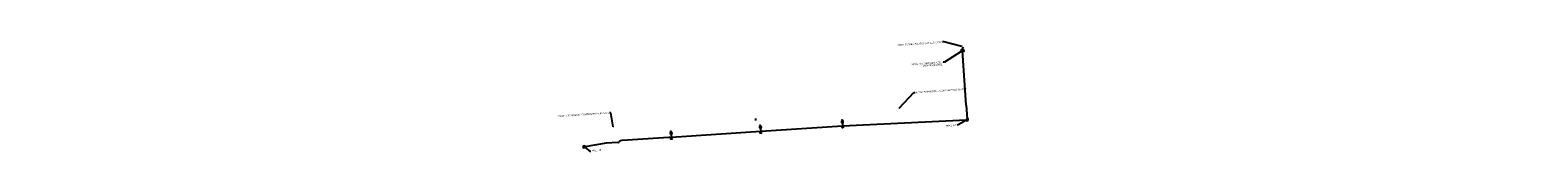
# Model space of a CAD drawing. Header units: feet. Extents: x -492 to 1458453, y -45 to 720768.
# Tile 2 of 2: x 1456224 to 1458453, y 720599 to 720768. Entities that reach past the tile are written whole.
import ezdxf
from ezdxf import colors
from ezdxf.entities.mleader import LeaderData, LeaderLine
from ezdxf.math import Vec2, Vec3

# ---------------------------------------------------------------- set-up
doc = ezdxf.new("R2010")
doc.units = ezdxf.units.FT
doc.header["$MEASUREMENT"] = 0
doc.linetypes.add('conduitpr', pattern=[0])
for name, color, linetype in [('LT_P_Conduit', 3, 'conduitpr'), ('LT_P_Foundation', 7, 'Continuous'), ('LT_P_Poles', 1, 'Continuous'), ('LT_P_PullBox', 1, 'Continuous'), ('SC_Scratch1', 1, 'Continuous'), ('SG_P_PullBox', 1, 'Continuous'), ('SG_P_Text', 7, 'Continuous')]:
    doc.layers.add(name, color=color, linetype=linetype)
doc.styles.add('Slanted-Normal', font='font31.shx', dxfattribs={"height": 0.1})
doc.styles.get("Standard").update_dxf_attribs({"font": 'font31.shx'})

# ---------------------------------------------------------------- blocks, each defined once
blk = doc.blocks.new('*U1135')
at = {"layer": 'LT_P_Poles'}
h = blk.add_hatch(color=256, dxfattribs=at)
h.dxf.hatch_style = 1
edge = h.paths.add_edge_path()
edge.add_arc((0, 0), 1, 0, 360)
h = blk.add_hatch(color=256, dxfattribs=at)
edge = h.paths.add_edge_path()
edge.add_ellipse((4.2, 6.6), major_axis=(-0.92, -1.52), ratio=0.5, start_angle=0, end_angle=360)
blk.add_ellipse((4.2, 6.6, -64.8), major_axis=(-0.92, -1.52), ratio=0.5)
at = {"layer": 'LT_P_Poles', "elevation": -64.8, "flags": 128}
for points in [[(3.2, 5.1), (0.5, 0.8)], [(4.7, 8.9), (5.9, 9.3), (6, 8.1)]]:
    blk.add_lwpolyline(points, dxfattribs=at)
at = {"layer": 'LT_P_Poles'}
blk.add_circle((0, 0, -64.8), 1, dxfattribs=at)
blk = doc.blocks.new('TPB_18 IN')
at = {"layer": 'SG_P_PullBox'}
blk.add_lwpolyline([(1.3, -1.2), (1.2, 1.3), (-1.3, 1.2), (-1.2, -1.3)], close=True, dxfattribs=at)
at = {"layer": 'SG_P_PullBox', "insert": (-1, 0.7), "char_height": 1.25, "attachment_point": 1}
blk.add_mtext_dynamic_manual_height_columns('TR', width=2.503, gutter_width=12.5, heights=[0], dxfattribs=at)

msp = doc.modelspace()

# ---------------------------------------------------------------- linework, layer by layer
at = {"layer": 'LT_P_Conduit'}
for points in [[(1457602.8, 720754), (1457603.8, 720759.3)], [(1457608.2, 720673.3), (1457602.8, 720754)], [(1457304.2, 720634.6), (1457425.2, 720642.7)], [(1457425.2, 720642.7), (1457608.4, 720651.4)], [(1457172.2, 720625.9), (1457304.2, 720634.6)]]:
    msp.add_lwpolyline(points, dxfattribs=at)
at = {"layer": 'LT_P_Conduit', "flags": 128}
msp.add_lwpolyline([(1457608.2, 720673.3), (1457609.6, 720652.8)], dxfattribs=at)
at = {"layer": 'LT_P_Conduit', "elevation": 864.4, "flags": 128}
msp.add_lwpolyline([(1457092.8, 720617.9), (1457076, 720617), (1457044.3, 720611.5)], dxfattribs=at)
msp.add_lwpolyline([(1457092.8, 720617.9, 0.21155), (1457095.6, 720619.4, -0.201689), (1457099.2, 720621.2), (1457168.3, 720625.6), (1457172.2, 720625.9)], format="xyb", dxfattribs=at)
at = {"layer": 'LT_P_Foundation', "color": 1}
msp.add_lwpolyline([(1457600.9, 720752.9), (1457604.9, 720753.1), (1457604.8, 720755.1), (1457600.8, 720754.9)], close=True, dxfattribs=at)
at = {"layer": 'SC_Scratch1', "flags": 128}
msp.add_lwpolyline([(1457297.1, 720650.5), (1457296.9, 720653.5)], dxfattribs=at)

# ---------------------------------------------------------------- block references
at = {"layer": 'LT_P_Poles'}
for p, rotation in [((1457304.3, 720632.6, 865.5), 36.06242925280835), ((1457425.3, 720640.6, 865.5), 35.31681325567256), ((1457172.3, 720623.8, 800.7), 36.0624292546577)]:
    msp.add_blockref('*U1135', p, dxfattribs=dict(at, rotation=rotation))
at = {"layer": 'LT_P_PullBox', "rotation": 3.733704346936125}
msp.add_blockref('TPB_18 IN', (1457609.7, 720651.5), dxfattribs=at)
at = {"layer": 'LT_P_PullBox'}
msp.add_blockref('TPB_18 IN', (1457043, 720611.5), dxfattribs=at)

# ---------------------------------------------------------------- leaders
at = {"layer": 'SG_P_Text'}
ml = msp.add_multileader_mtext('Standard', dxfattribs=at)
ml.set_content('PROP. POWER SOURCE (BY AES OHIO)', color=256, style='Slanted-Normal')
ml.set_leader_properties(color=256, linetype='ByLayer', lineweight=-1)
ml.build(insert=Vec2(0, 0))
ml.multileader.update_dxf_attribs({"dogleg_length": 0.09, "arrow_head_size": 2.5, "scale": 20})
ctx = ml.context
ctx.base_point, ctx.scale, ctx.char_height, ctx.arrow_head_size, ctx.landing_gap_size, ctx.plane_origin, ctx.plane_x_axis, ctx.plane_y_axis = Vec3(1457530.3, 720763.6), 20, 2.5, 2.5, 1.2, Vec3(1457513.1, 720766.9), Vec3(0.997564, 0.069756), Vec3(-0.069756, 0.997564)
ctx.text_align_type = 2
notes = []
notes.append((ctx, [(1, (1, 1, 0), (1457575, 720766.7), (-0.997564, -0.069756), 1.8, [(0, [(1457603.8, 720759.2)], 0, [])])]))
ctx.mtext.insert, ctx.mtext.text_direction, ctx.mtext.rotation, ctx.mtext.width, ctx.mtext.defined_height, ctx.mtext.alignment, ctx.mtext.line_spacing_factor, ctx.mtext.flow_direction = Vec3(1457572, 720767.7), Vec3(0.997564, 0.069756), 0.069813, 41.63, 7.31, 3, 0.84, 5
ml = msp.add_multileader_mtext('Standard', dxfattribs=at)
ml.set_content('PROP. EXPANSION - CONTRACTION JOINT#2', color=256, style='Slanted-Normal')
ml.set_leader_properties(color=256, linetype='ByLayer', lineweight=-1)
ml.build(insert=Vec2(0, 0))
ml.multileader.update_dxf_attribs({"dogleg_length": 0.09, "arrow_head_size": 2.5, "scale": 20})
ctx = ml.context
ctx.base_point, ctx.scale, ctx.char_height, ctx.arrow_head_size, ctx.landing_gap_size, ctx.plane_origin, ctx.plane_x_axis, ctx.plane_y_axis = Vec3(1457532.4, 720691.8), 20, 2.5, 2.5, 1.2, Vec3(1457527.3, 720669.2), Vec3(0.997564, 0.069756), Vec3(-0.069756, 0.997564)
notes.append((ctx, [(0, (1, 1, 0), (1457530.6, 720691.7), (0.997564, 0.069756), 1.8, [(0, [(1457507.5, 720666.6)], 0, [])])]))
ctx.mtext.insert, ctx.mtext.text_direction, ctx.mtext.rotation, ctx.mtext.width, ctx.mtext.line_spacing_factor, ctx.mtext.flow_direction = Vec3(1457533.5, 720693.1), Vec3(0.997564, 0.069756), 0.069813, 46.09, 0.84, 5
ml = msp.add_multileader_mtext('Standard', dxfattribs=at)
ml.set_content('PROP. GROUND MOUNTED \\PPOWER SERVICE', color=256, style='Slanted-Normal')
ml.set_leader_properties(color=256, linetype='ByLayer', lineweight=-1)
ml.build(insert=Vec2(0, 0))
ml.multileader.update_dxf_attribs({"dogleg_length": 0.09, "arrow_head_size": 2.5, "scale": 20})
ctx = ml.context
ctx.base_point, ctx.scale, ctx.char_height, ctx.arrow_head_size, ctx.landing_gap_size, ctx.plane_origin, ctx.plane_x_axis, ctx.plane_y_axis = Vec3(1457526.5, 720733.2), 20, 2.5, 2.5, 1.2, Vec3(1457503.5, 720740.2), Vec3(0.997564, 0.069756), Vec3(-0.069756, 0.997564)
ctx.text_align_type = 2
notes.append((ctx, [(1, (1, 1, 0), (1457575.8, 720736.6), (-0.997564, -0.069756), 1.8, [(0, [(1457602.8, 720754)], 0, [])])]))
ctx.mtext.insert, ctx.mtext.text_direction, ctx.mtext.rotation, ctx.mtext.alignment, ctx.mtext.line_spacing_factor, ctx.mtext.flow_direction = Vec3(1457572.7, 720737.7), Vec3(0.997564, 0.069756), 0.069813, 3, 0.84, 5
ml = msp.add_multileader_mtext('Standard', dxfattribs=at)
ml.set_content('PROP. EXPANSION - CONTRACTION JOINT#1', color=256, style='Slanted-Normal')
ml.set_leader_properties(color=256, linetype='ByLayer', lineweight=-1)
ml.build(insert=Vec2(0, 0))
ml.multileader.update_dxf_attribs({"dogleg_length": 0.09, "arrow_head_size": 2.5, "scale": 20})
ctx = ml.context
ctx.base_point, ctx.scale, ctx.char_height, ctx.arrow_head_size, ctx.landing_gap_size, ctx.plane_origin, ctx.plane_x_axis, ctx.plane_y_axis = Vec3(1457037, 720658.8), 20, 2.5, 2.5, 1.2, Vec3(1457106, 720641.3), Vec3(0.997564, 0.069756), Vec3(-0.069756, 0.997564)
ctx.text_align_type = 2
notes.append((ctx, [(1, (1, 1, 0), (1457082.5, 720662), (-0.997564, -0.069756), 1.8, [(0, [(1457086.3, 720638.7)], 0, [])])]))
ctx.mtext.insert, ctx.mtext.text_direction, ctx.mtext.rotation, ctx.mtext.width, ctx.mtext.alignment, ctx.mtext.line_spacing_factor, ctx.mtext.flow_direction = Vec3(1457079.4, 720663.1), Vec3(0.997564, 0.069756), 0.069813, 42.87, 3, 0.84, 5
ml = msp.add_multileader_mtext('Standard', dxfattribs=at)
ml.set_content('PBx2, 18"', color=256, style='Slanted-Normal')
ml.set_leader_properties(color=256, linetype='ByLayer', lineweight=-1)
ml.build(insert=Vec2(0, 0))
ml.multileader.update_dxf_attribs({"dogleg_length": 0.09, "arrow_head_size": 2.5, "scale": 20})
ctx = ml.context
ctx.base_point, ctx.scale, ctx.char_height, ctx.arrow_head_size, ctx.landing_gap_size, ctx.plane_origin, ctx.plane_x_axis, ctx.plane_y_axis = Vec3(1457574.8, 720642), 20, 2.5, 2.5, 1.2, Vec3(1457509.5, 720658), Vec3(0.996195, 0.087156), Vec3(-0.087156, 0.996195)
ctx.text_align_type = 2
notes.append((ctx, [(1, (1, 1, 0), (1457596.3, 720643.9), (-0.996195, -0.087156), 1.8, [(0, [(1457609.7, 720651.5)], 0, [])])]))
ctx.mtext.insert, ctx.mtext.text_direction, ctx.mtext.rotation, ctx.mtext.alignment, ctx.mtext.flow_direction = Vec3(1457593.2, 720645.1), Vec3(0.996195, 0.087156), 0.087266, 3, 5
ml = msp.add_multileader_mtext('Standard', dxfattribs=at)
ml.set_content('PBx1, 18"', color=256, style='Slanted-Normal')
ml.set_leader_properties(color=256, linetype='ByLayer', lineweight=-1)
ml.build(insert=Vec2(0, 0))
ml.multileader.update_dxf_attribs({"dogleg_length": 0.09, "arrow_head_size": 2.5, "scale": 20})
ctx = ml.context
ctx.base_point, ctx.scale, ctx.char_height, ctx.arrow_head_size, ctx.landing_gap_size, ctx.plane_origin, ctx.plane_x_axis, ctx.plane_y_axis = Vec3(1457053.3, 720605.3), 20, 2.5, 2.5, 1.2, Vec3(1456950.4, 720618.6), Vec3(0.996195, 0.087156), Vec3(-0.087156, 0.996195)
notes.append((ctx, [(0, (1, 1, 0), (1457051.5, 720605.1), (0.996195, 0.087156), 1.8, [(0, [(1457043, 720611.5)], 0, [])])]))
ctx.mtext.insert, ctx.mtext.text_direction, ctx.mtext.rotation, ctx.mtext.flow_direction = Vec3(1457054.3, 720606.9), Vec3(0.996195, 0.087156), 0.087266, 5
for ctx, leaders in notes:
    for number, flags, end, landing, length, lines in leaders:
        leader = LeaderData()
        leader.index, (leader.has_last_leader_line, leader.has_dogleg_vector, leader.attachment_direction) = number, flags
        leader.last_leader_point, leader.dogleg_vector, leader.dogleg_length = Vec3(end), Vec3(landing), length
        for number, points, colour, breaks in lines:
            line = LeaderLine()
            line.index, line.vertices, line.color, line.breaks = number, Vec3.list(points), colors.encode_raw_color(colour), breaks
            leader.lines.append(line)
        ctx.leaders.append(leader)

doc.saveas('drawing.dxf')
